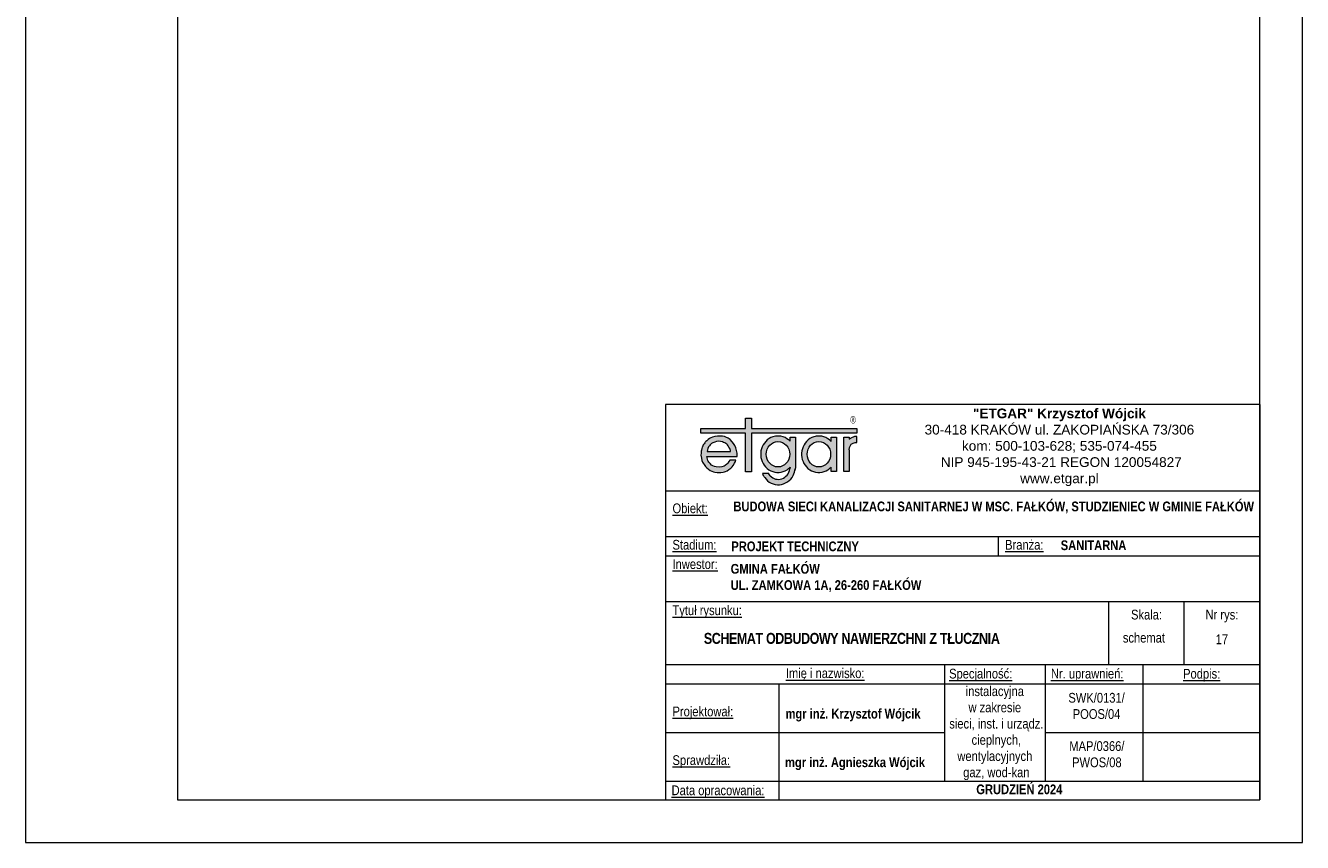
# Model space of a CAD drawing. Header units: inches. Extents: x 478 to 688, y 18 to 315.
# Tile 1 of 8: x 478 to 688, y 18 to 152. Entities that reach past the tile are written whole.
import ezdxf

# ---------------------------------------------------------------- set-up
doc = ezdxf.new("R2010")
doc.units = ezdxf.units.IN
doc.header["$MEASUREMENT"] = 0
doc.layers.get('0').update_dxf_attribs({"linetype": 'CONTINUOUS', "lineweight": 9})
doc.layers.get('Defpoints').update_dxf_attribs({"linetype": 'CONTINUOUS'})
for name, color, linetype, lineweight in [('_00_Formatka', 7, 'CONTINUOUS', 20), ('_II_Tabelki i ramki', 7, 'CONTINUOUS', 18), ('Tabelka', 7, 'CONTINUOUS', 15)]:
    doc.layers.add(name, color=color, linetype=linetype, lineweight=lineweight)
doc.styles.add('Arial Narrow', font='ARIALN.TTF', dxfattribs={"height": 3.5})
doc.styles.add('Opisowy', font='arial.ttf')
doc.styles.get("Standard").update_dxf_attribs({"font": 'txt', "width": 0.75})
doc.styles.add('TABELA', font='romans.shx', dxfattribs={"height": 2})

# ---------------------------------------------------------------- blocks, each defined once
blk = doc.blocks.new('A$C24AC0CAE')
for color, points in [(3, [(25.67, 9.23), (8.35, 9.23), (8.35, 10.93), (7.36, 10.93), (7.36, 9.23), (0, 9.23), (0, 8.48), (7.36, 8.48), (7.36, 2.1), (8.35, 2.1), (8.35, 8.48), (25.67, 8.48)]), (256, [(25.37, 6.95), (25.67, 6.95), (25.67, 7.92), (25.25, 7.92), (25.03, 7.84), (24.89, 7.78), (24.78, 7.71), (24.68, 7.65), (24.6, 7.6), (24.52, 7.53), (24.45, 7.47), (24.39, 7.47), (24.39, 7.84), (23.5, 7.84), (23.5, 2.15), (24.39, 2.15), (24.39, 5.74), (24.47, 6.12), (24.61, 6.45), (24.73, 6.64), (24.82, 6.71), (24.92, 6.78), (25.06, 6.84), (25.24, 6.91)])]:
    blk.add_hatch(color=color).paths.add_polyline_path(points)
h = blk.add_hatch(color=256)
h.paths.add_polyline_path([(4.95, 2.74), (5.13, 2.92), (5.32, 3.17), (5.56, 3.54), (5.71, 3.84), (5.78, 4.06), (4.79, 4.06), (4.63, 3.8), (4.45, 3.55), (4.26, 3.37), (4.01, 3.17), (3.83, 3.06), (3.45, 2.93), (3.05, 2.88), (2.5, 2.93), (2.27, 3), (1.96, 3.12), (1.78, 3.24), (1.52, 3.48), (1.34, 3.68), (1.22, 3.87), (1.17, 3.99), (1.1, 4.18), (1.04, 4.43), (1.01, 4.65), (5.96, 4.65), (5.95, 5.18), (5.87, 5.64), (5.75, 6.08), (5.57, 6.46), (5.4, 6.75), (5.17, 7.07), (4.8, 7.43), (4.48, 7.64), (4.09, 7.83), (3.87, 7.9), (3.58, 7.97), (3.09, 8), (2.75, 8), (2.3, 7.95), (1.94, 7.84), (1.64, 7.71), (1.4, 7.59), (1.22, 7.46), (1.09, 7.34), (0.97, 7.21), (0.84, 7.09), (0.73, 6.97), (0.66, 6.89), (0.53, 6.72), (0.41, 6.54), (0.34, 6.41), (0.27, 6.25), (0.22, 6.15), (0.17, 5.98), (0.09, 5.7), (0.06, 5.51), (0.03, 5.2), (0.02, 4.85), (0.09, 4.36), (0.18, 3.99), (0.28, 3.73), (0.4, 3.52), (0.53, 3.3), (0.66, 3.14), (0.78, 2.99), (0.97, 2.79), (1.28, 2.53), (1.53, 2.36), (1.81, 2.23), (2.07, 2.12), (2.31, 2.05), (2.69, 1.99), (3, 1.99), (3.3, 1.99), (3.67, 2.05), (3.89, 2.11), (4.05, 2.18), (4.32, 2.3), (4.63, 2.49)])
h.paths.add_polyline_path([(1.06, 5.48), (1.1, 5.75), (1.16, 5.93), (1.28, 6.22), (1.41, 6.4), (1.53, 6.53), (1.65, 6.65), (1.78, 6.77), (1.96, 6.9), (2.3, 7.02), (2.58, 7.09), (2.92, 7.14), (3.24, 7.09), (3.57, 7.03), (3.74, 6.96), (3.93, 6.89), (4.13, 6.76), (4.25, 6.65), (4.38, 6.54), (4.51, 6.4), (4.63, 6.19), (4.75, 5.95), (4.81, 5.78), (4.87, 5.63), (4.88, 5.48)], flags=16)
h = blk.add_hatch(color=256)
edge = h.paths.add_edge_path()
edge.add_line((15.56, 7.84), (14.67, 7.84))
edge.add_line((14.67, 7.84), (14.67, 7.15))
edge.add_spline(control_points=[(14.67, 7.15), (14.6, 7.22), (14.52, 7.29), (14.08, 7.66), (13.64, 7.87), (13.02, 7.99), (12.85, 8), (12.69, 8), (12.4, 8), (12.12, 7.96), (11.41, 7.73), (11, 7.46), (10.35, 6.78), (10.11, 6.36), (9.84, 5.45), (9.81, 4.96), (9.97, 4.03), (10.15, 3.58), (10.7, 2.81), (11.07, 2.5), (11.91, 2.08), (12.39, 1.99), (13.33, 2.05), (13.79, 2.2), (14.36, 2.58), (14.52, 2.71), (14.67, 2.87)], knot_values=[5.520049, 5.520049, 5.520049, 5.520049, 5.626987, 5.626987, 6.112202, 6.112202, 6.283185, 6.283185, 6.283185, 6.572803, 6.572803, 7.058019, 7.058019, 7.543234, 7.543234, 8.028449, 8.028449, 8.513665, 8.513665, 8.99888, 8.99888, 9.484095, 9.484095, 9.969311, 9.969311, 10.188021, 10.188021, 10.188021, 10.188021], degree=3, periodic=0)
edge.add_line((14.68, 2.87), (14.63, 2.59))
edge.add_ellipse((12.73, 2.97), major_axis=(0, 2.09), ratio=0.923674, start_angle=136.5689, end_angle=259.5379, ccw=False)
edge.add_line((11.41, 1.46), (11.27, 1.63))
edge.add_line((11.27, 1.63), (11.2, 1.79))
edge.add_line((11.2, 1.79), (11.17, 1.87))
edge.add_line((11.17, 1.87), (10.15, 1.87))
edge.add_line((10.15, 1.87), (10.2, 1.67))
edge.add_spline(control_points=[(10.2, 1.67), (10.29, 1.49), (10.39, 1.32), (10.78, 0.78), (11.15, 0.47), (11.99, 0.06), (12.47, -0.03), (13.4, 0.04), (13.86, 0.2), (14.64, 0.73), (14.96, 1.09), (15.32, 1.77), (15.42, 2.05), (15.48, 2.35)], knot_values=[2.033718, 2.033718, 2.033718, 2.033718, 2.238106, 2.238106, 2.725025, 2.725025, 3.211944, 3.211944, 3.698864, 3.698864, 4.185783, 4.185783, 4.49503, 4.49503, 4.49503, 4.49503], degree=3, periodic=0)
edge.add_line((15.48, 2.35), (15.56, 2.85))
edge.add_line((15.56, 2.85), (15.56, 7.84))
edge = h.paths.add_edge_path(flags=16)
edge.add_ellipse((12.69, 5.01), major_axis=(0, 2.09), ratio=0.923674, start_angle=0, end_angle=360)
h = blk.add_hatch(color=256)
edge = h.paths.add_edge_path()
edge.add_line((22.3, 7.84), (21.41, 7.84))
edge.add_line((21.41, 7.84), (21.41, 7.13))
edge.add_spline(control_points=[(21.41, 7.13), (21.33, 7.21), (21.25, 7.29), (20.81, 7.66), (20.37, 7.87), (19.74, 7.99), (19.58, 8), (19.41, 8)], knot_values=[5.512455, 5.512455, 5.512455, 5.512455, 5.626987, 5.626987, 6.112202, 6.112202, 6.283185, 6.283185, 6.283185, 6.283185], degree=3, periodic=0)
edge.add_spline(control_points=[(19.41, 8), (19.13, 8), (18.85, 7.96), (18.13, 7.73), (17.72, 7.46), (17.08, 6.78), (16.84, 6.36), (16.57, 5.45), (16.54, 4.96), (16.69, 4.03), (16.87, 3.58), (17.42, 2.81), (17.79, 2.5), (18.64, 2.08), (19.11, 1.99), (20.05, 2.05), (20.51, 2.2), (21.09, 2.58), (21.26, 2.72), (21.41, 2.88)], knot_values=[6.283185, 6.283185, 6.283185, 6.283185, 6.572803, 6.572803, 7.058019, 7.058019, 7.543234, 7.543234, 8.028449, 8.028449, 8.513665, 8.513665, 8.99888, 8.99888, 9.484095, 9.484095, 9.969311, 9.969311, 10.195609, 10.195609, 10.195609, 10.195609], degree=3, periodic=0)
edge.add_line((21.41, 2.88), (21.41, 2.15))
edge.add_line((21.41, 2.15), (22.3, 2.15))
edge.add_line((22.3, 2.15), (22.3, 7.84))
edge = h.paths.add_edge_path(flags=16)
edge.add_ellipse((19.41, 5.01), major_axis=(0, 2.09), ratio=0.923674, start_angle=0, end_angle=360)
at = {"color": 3}
for points in [[(7.36, 9.23), (7.36, 10.93), (8.35, 10.93), (8.35, 9.23)], [(7.36, 8.48), (0, 8.48), (0, 9.23), (7.36, 9.23)], [(8.35, 8.48), (8.35, 2.1), (7.36, 2.1), (7.36, 8.48)], [(8.35, 9.23), (25.67, 9.23), (25.67, 8.48), (8.35, 8.48)]]:
    blk.add_lwpolyline(points, dxfattribs=at)
for points in [[(1.01, 4.65), (5.96, 4.65), (5.95, 5.18), (5.87, 5.64), (5.75, 6.08), (5.57, 6.46), (5.4, 6.75), (5.17, 7.07), (4.8, 7.43), (4.48, 7.64), (4.09, 7.83), (3.87, 7.9), (3.58, 7.97), (3.09, 8), (2.75, 8), (2.3, 7.95), (1.94, 7.84), (1.64, 7.71), (1.4, 7.59), (1.22, 7.46), (1.09, 7.34), (0.97, 7.21), (0.84, 7.09), (0.73, 6.97), (0.66, 6.89), (0.53, 6.72), (0.41, 6.54), (0.34, 6.41), (0.27, 6.25), (0.22, 6.15), (0.17, 5.98), (0.09, 5.7), (0.06, 5.51), (0.03, 5.2), (0.02, 4.85), (0.09, 4.36), (0.18, 3.99), (0.28, 3.73), (0.4, 3.52), (0.53, 3.3), (0.66, 3.14), (0.78, 2.99), (0.97, 2.79), (1.28, 2.53), (1.53, 2.36), (1.81, 2.23), (2.07, 2.12), (2.31, 2.05), (2.69, 1.99), (3, 1.99), (3.3, 1.99), (3.67, 2.05), (3.89, 2.11), (4.05, 2.18), (4.32, 2.3), (4.63, 2.49), (4.95, 2.74), (5.13, 2.92), (5.32, 3.17), (5.56, 3.54), (5.71, 3.84), (5.78, 4.06), (4.79, 4.06), (4.63, 3.8), (4.45, 3.55), (4.26, 3.37), (4.01, 3.17), (3.83, 3.06), (3.45, 2.93), (3.05, 2.88), (2.5, 2.93), (2.27, 3), (1.96, 3.12), (1.78, 3.24), (1.52, 3.48), (1.34, 3.68), (1.22, 3.87), (1.17, 3.99), (1.1, 4.18), (1.04, 4.43)], [(1.06, 5.48), (4.88, 5.48), (4.87, 5.63), (4.81, 5.78), (4.75, 5.95), (4.63, 6.19), (4.51, 6.4), (4.38, 6.54), (4.25, 6.65), (4.13, 6.76), (3.93, 6.89), (3.74, 6.96), (3.57, 7.03), (3.24, 7.09), (2.92, 7.14), (2.58, 7.09), (2.3, 7.02), (1.96, 6.9), (1.78, 6.77), (1.65, 6.65), (1.53, 6.53), (1.41, 6.4), (1.28, 6.22), (1.16, 5.93), (1.1, 5.75)]]:
    blk.add_lwpolyline(points, close=True)
for points in [[(14.67, 7.15), (14.67, 7.84), (15.56, 7.84), (15.56, 2.85)], [(21.41, 7.13), (21.41, 7.84), (22.3, 7.84), (22.3, 2.15), (21.41, 2.15), (21.41, 2.88)], [(24.39, 5.74), (24.39, 2.15), (23.5, 2.15), (23.5, 7.84), (24.39, 7.84), (24.39, 7.47)], [(24.39, 5.74), (24.47, 6.12), (24.61, 6.45), (24.73, 6.64), (24.82, 6.71), (24.92, 6.78), (25.06, 6.84), (25.24, 6.91), (25.37, 6.95), (25.67, 6.95), (25.67, 7.92), (25.25, 7.92), (25.03, 7.84), (24.89, 7.78), (24.78, 7.71), (24.68, 7.65), (24.6, 7.6), (24.52, 7.53), (24.45, 7.47), (24.39, 7.47)], [(14.67, 2.85), (14.63, 2.59)], [(14.67, 2.85), (14.67, 2.87)], [(15.56, 2.85), (15.48, 2.35)], [(11.41, 1.46), (11.27, 1.63), (11.2, 1.79), (11.17, 1.87), (10.15, 1.87), (10.2, 1.67)]]:
    blk.add_lwpolyline(points)
for centre in [(12.69, 5.01), (19.41, 5.01)]:
    blk.add_ellipse(centre, major_axis=(0, 2.09), ratio=0.923674)
blk.add_ellipse((12.73, 2.97), major_axis=(0, 2.09), ratio=0.923674, start_param=2.383576, end_param=4.529791)
for points, knots in [([(14.67, 7.15), (14.6, 7.22), (14.52, 7.29), (14.08, 7.66), (13.64, 7.87), (13.02, 7.99), (12.85, 8), (12.69, 8), (12.4, 8), (12.12, 7.96), (11.41, 7.73), (11, 7.46), (10.35, 6.78), (10.11, 6.36), (9.84, 5.45), (9.81, 4.96), (9.97, 4.03), (10.15, 3.58), (10.7, 2.81), (11.07, 2.5), (11.91, 2.08), (12.39, 1.99), (13.33, 2.05), (13.79, 2.2), (14.36, 2.58), (14.52, 2.71), (14.67, 2.87)], [5.520049, 5.520049, 5.520049, 5.520049, 5.626987, 5.626987, 6.112202, 6.112202, 6.283185, 6.283185, 6.283185, 6.572803, 6.572803, 7.058019, 7.058019, 7.543234, 7.543234, 8.028449, 8.028449, 8.513665, 8.513665, 8.99888, 8.99888, 9.484095, 9.484095, 9.969311, 9.969311, 10.188021, 10.188021, 10.188021, 10.188021]), ([(21.41, 7.13), (21.33, 7.21), (21.25, 7.29), (20.81, 7.66), (20.37, 7.87), (19.74, 7.99), (19.58, 8), (19.41, 8), (19.13, 8), (18.85, 7.96), (18.13, 7.73), (17.72, 7.46), (17.08, 6.78), (16.84, 6.36), (16.57, 5.45), (16.54, 4.96), (16.69, 4.03), (16.87, 3.58), (17.42, 2.81), (17.79, 2.5), (18.64, 2.08), (19.11, 1.99), (20.05, 2.05), (20.51, 2.2), (21.09, 2.58), (21.26, 2.72), (21.41, 2.88)], [5.512455, 5.512455, 5.512455, 5.512455, 5.626987, 5.626987, 6.112202, 6.112202, 6.283185, 6.283185, 6.283185, 6.572803, 6.572803, 7.058019, 7.058019, 7.543234, 7.543234, 8.028449, 8.028449, 8.513665, 8.513665, 8.99888, 8.99888, 9.484095, 9.484095, 9.969311, 9.969311, 10.195609, 10.195609, 10.195609, 10.195609]), ([(10.2, 1.67), (10.29, 1.49), (10.39, 1.32), (10.78, 0.78), (11.15, 0.47), (11.99, 0.06), (12.47, -0.03), (13.4, 0.04), (13.86, 0.2), (14.64, 0.73), (14.96, 1.09), (15.36, 1.85), (15.48, 2.23), (15.53, 2.63)], [2.033718, 2.033718, 2.033718, 2.033718, 2.238106, 2.238106, 2.725025, 2.725025, 3.211944, 3.211944, 3.698864, 3.698864, 4.185783, 4.185783, 4.593309, 4.593309, 4.593309, 4.593309])]:
    blk.add_open_spline(points, degree=3, knots=knots)

msp = doc.modelspace()

# ---------------------------------------------------------------- linework, layer by layer
at = {"layer": '_00_Formatka', "color": 0}
for p, q in [((681.09, 89.75), (583.33, 89.75)), ((583.33, 89.75), (583.33, 24.75)), ((583.33, 75.54), (681.09, 75.54)), ((583.33, 75.54), (583.33, 68.03)), ((583.33, 68.03), (583.33, 61.66)), ((583.33, 68.03), (681.09, 68.03)), ((638.03, 67.96), (638.03, 64.85)), ((583.33, 64.85), (583.33, 57.34)), ((583.33, 64.85), (681.09, 64.85)), ((583.33, 57.34), (681.09, 57.34)), ((656.23, 46.98), (656.23, 57.34)), ((668.59, 57.34), (668.59, 46.98)), ((583.33, 46.98), (681.09, 46.98)), ((629.21, 46.98), (629.21, 43.8)), ((638.03, 46.98), (660.32, 46.98)), ((642.73, 46.98), (681.09, 46.98)), ((645.8, 46.98), (645.8, 43.8)), ((661.84, 46.98), (661.84, 27.8)), ((583.33, 43.8), (645.8, 43.8)), ((583.33, 43.8), (681.09, 43.8)), ((601.96, 43.8), (601.96, 24.75)), ((629.21, 43.8), (629.21, 27.8)), ((645.8, 43.8), (681.09, 43.8)), ((645.8, 43.8), (645.8, 27.8)), ((583.33, 35.8), (629.21, 35.8)), ((583.33, 27.8), (681.09, 27.8))]:
    msp.add_line(p, q, dxfattribs=at)
for points in [[(681.09, 89.75), (681.09, 24.75)], [(583.33, 24.75), (681.09, 24.75)]]:
    msp.add_lwpolyline(points, dxfattribs=at)
at = {"layer": '_00_Formatka', "color": 0, "ltscale": 3000}
for points in [[(645.8, 35.8), (681.09, 35.8)], [(645.8, 33.29), (645.8, 33.29)], [(629.21, 29.58), (629.21, 29.58)], [(661.84, 27.8), (661.84, 27.8)]]:
    msp.add_lwpolyline(points, dxfattribs=at)
at = {"layer": '_II_Tabelki i ramki', "lineweight": 18}
for p, q in [((503.09, 307.75), (503.09, 24.75)), ((681.09, 24.75), (681.09, 307.75)), ((503.09, 24.75), (681.09, 24.75))]:
    msp.add_line(p, q, dxfattribs=at)
at = {"layer": 'Defpoints', "lineweight": 9}
msp.add_lwpolyline([(688.09, 17.75), (688.09, 314.75), (478.09, 314.75), (478.09, 17.75)], close=True, dxfattribs=at)

# ---------------------------------------------------------------- block references
at = {"layer": '_00_Formatka', "color": 0}
msp.add_blockref('A$C24AC0CAE', (589.15, 76.55), dxfattribs=at)

# ---------------------------------------------------------------- texts
at = {"layer": '_00_Formatka', "color": 0, "lineweight": 18, "insert": (648.12, 89.07), "char_height": 1.6, "width": 66.3768, "attachment_point": 2, "style": 'Opisowy'}
msp.add_mtext('{\\fArial|b1|i0|c238|p34;"ETGAR" Krzysztof Wójcik\\P\\fArial|b0|i0|c238|p34;30-418 KRAKÓW ul. ZAKOPIAŃSKA 73/306 \\Pkom: 500-103-628; 535-074-455 \\P NIP 945-195-43-21 REGON 120054827\\Pwww.etgar.pl}', dxfattribs=at)
at = {"layer": '_00_Formatka', "color": 0, "insert": (613.72, 87.82), "char_height": 1.2, "width": 13.1944, "attachment_point": 1}
msp.add_mtext('{\\fArial|b0|i0|c238|p0;®}', dxfattribs=at)
at = {"layer": '_00_Formatka', "color": 0, "style": 'Arial Narrow'}
for s, insert, char_height, width, attachment_point in [('{\\L\\C7;Obiekt:}', (584.49, 73.47), 1.6, 10.032, 1), ('{\\L\\C7;Stadium:}', (584.49, 67.48), 1.6, 10.032, 1), ('{\\fArial Narrow|b1|i0|c238|p34;\\C7;PROJEKT TECHNICZNY}', (594.17, 66.41), 1.6, 43.3002, 4), ('{\\L\\C7;Branża:}', (639.19, 67.48), 1.6, 10.032, 1), ('{\\fArial Narrow|b1|i0|c238|p34;\\C7;SANITARNA}', (648.34, 66.59), 1.6, 31.5233, 4), ('{\\L\\C7;Inwestor:}', (584.49, 64.3), 1.6, 10.032, 1), ('{\\fArial Narrow|b1|i0|c238|p34;GMINA FAŁKÓW\\PUL. ZAMKOWA 1A, 26-260 FAŁKÓW}', (594.06, 61.21), 1.6, 107.3096, 4), ('{\\fArial Narrow|b0|i0|c238|p34;\\W7.19850; }{\\C7;Skala:}', (656.23, 56), 1.6, 12.3584, 1), ('{\\fArial Narrow|b1|i0|c238|p34;\\T0.95;SCHEMAT ODBUDOWY NAWIERZCHNI Z TŁUCZNIA}', (589.64, 51.28), 1.8, 68.754, 4), ('{\\fArial Narrow|b0|i0|c238|p0;17}', (674.84, 51.14), 1.6, 12.5029, 5), ('{\\fArial Narrow|b0|i0|c238|p34;instalacyjna \\Pw zakresie\\P sieci, inst. i urządz.\\P cieplnych, \\Pwentylacyjnych\\P gaz, wod-kan}', (637.5, 35.7), 1.6, 16.0098, 5), ('{\\fArial Narrow|b1|i0|c238|p34;GRUDZIEŃ 2024}', (641.53, 26.47), 1.6, 79.1336, 5)]:
    msp.add_mtext(s, dxfattribs=dict(at, insert=insert, char_height=char_height, width=width, attachment_point=attachment_point))
at = {"layer": '_00_Formatka', "ltscale": 0.35, "insert": (594.51, 73.78), "char_height": 1.6, "width": 81, "attachment_point": 1, "style": 'TABELA'}
msp.add_mtext('\\A1;{\\fArial Narrow|b1|i0|c238|p34;BUDOWA SIECI KANALIZACJI SANITARNEJ W MSC. FAŁKÓW, STUDZIENIEC W GMINIE FAŁKÓW}', dxfattribs=at)
at = {"layer": '_00_Formatka', "color": 0, "char_height": 1.6, "style": 'Arial Narrow'}
for s, insert, attachment_point in [('{\\L\\C7;Tytuł rysunku:}', (584.49, 56.72), 1), ('{\\L\\C7;Imię i nazwisko:}', (603.13, 46.37), 1), ('{\\L\\C7;Specjalność:}', (629.98, 46.3), 1), ('{\\L\\C7;Nr. uprawnień:}', (646.73, 46.3), 1), ('{\\L\\C7;Podpis:}', (668.46, 46.28), 1), ('SWK/0131/\\PPOOS/04', (654.23, 40.18), 5), ('{\\LProjektował:}', (584.49, 40.08), 1), ('{\\fArial Narrow|b1|i0|c238|p34;mgr inż. Krzysztof Wójcik}', (603.08, 39.72), 1), ('MAP/0366/\\PPWOS/08', (654.28, 32.24), 5), ('{\\LSprawdziła:}', (584.49, 32.08), 1), ('{\\fArial Narrow|b1|i0|c238|p34;mgr inż. Agnieszka Wójcik}', (603, 31.73), 1), ('{\\LData opracowania:}', (584.34, 27.12), 1)]:
    msp.add_mtext(s, dxfattribs=dict(at, insert=insert, attachment_point=attachment_point))
at = {"layer": '_00_Formatka', "color": 0, "insert": (668.59, 56), "char_height": 1.6, "width": 12.5029, "attachment_point": 1, "line_spacing_factor": 2, "style": 'Arial Narrow'}
msp.add_mtext('{\\fArial Narrow|b0|i0|c238|p34;\\W6.99232; }{\\C7;Nr rys:}', dxfattribs=at)
at = {"layer": 'Tabelka', "insert": (662.02, 51.39), "char_height": 1.6, "width": 12.3584, "attachment_point": 5, "style": 'Arial Narrow'}
msp.add_mtext('\\A1;schemat', dxfattribs=at)

doc.saveas('drawing.dxf')
